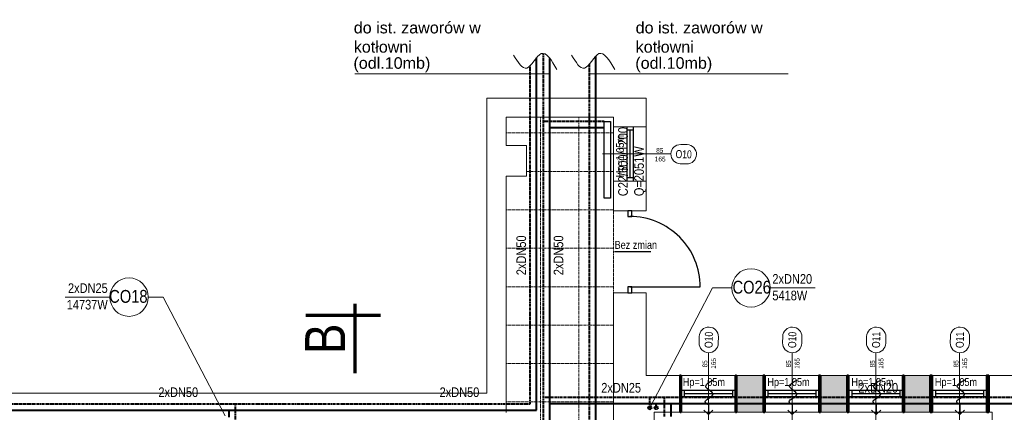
# Model space of a CAD drawing. Header units: millimetres. Extents: x -523 to 1404227, y -783705 to 1038705.
# Tile 89 of 256: x 362693 to 378071, y 142691 to 148820. Entities that reach past the tile are written whole.
import ezdxf
from ezdxf.enums import TextEntityAlignment as Align

# ---------------------------------------------------------------- set-up
doc = ezdxf.new("R2010")
doc.units = ezdxf.units.MM
doc.linetypes.add('DASHED', pattern=[0.75, 0.5, -0.25])
doc.linetypes.add('DASHEDX2', pattern=[1.5, 1, -0.5])
for name, color, linetype, lineweight in [('BA_sym', 7, 'Continuous', 18), ('BA_txc', 1, 'Continuous', 18), ('BA_txs', 2, 'Continuous', 18), ('mm_CO_opisy', 5, 'Continuous', 9), ('mm_CO_rury', 84, 'Continuous', 40), ('mm_grzejniki', 30, 'Continuous', 30), ('mm_Wentylacja', 5, 'Continuous', 50), ('mm_woda_opisy', 7, 'Continuous', 13), ('PG_PRZERYWANE_ŚREDNIE', 1, 'DASHEDX2', 18), ('PG_WIDOKOWE_CIENKIE', 7, 'Continuous', 18), ('PG_ŚCIANY_DZIAŁOWE', 3, 'Continuous', 18)]:
    doc.layers.add(name, color=color, linetype=linetype, lineweight=lineweight)
doc.styles.add('BIKTS', font='bikromsw.shx', dxfattribs={"width": 0.85})
doc.styles.get("Standard").update_dxf_attribs({"font": 'arial.ttf'})

# ---------------------------------------------------------------- blocks, each defined once
blk = doc.blocks.new('A$C134dd6f3')
at = {"extrusion": (0, 0, -1)}
blk.add_line((55, 77.4), (55, 133.9), dxfattribs=at)
at = {"color": 0, "extrusion": (0, 0, -1)}
blk.add_line((0, 110), (0, 0), dxfattribs=at)
at = {"color": 0}
blk.add_arc((0, 110), 110, 270, 0, dxfattribs=at)
blk = doc.blocks.new('symdrz')
blk.add_lwpolyline([(-10, -30, -1), (-10, 30), (10, 30, -1), (10, -30)], format="xyb", close=True)
at = {"style": 'BIKTS', "width": 0.8}
blk.add_attdef('SZERDRZ', text='', height=25, dxfattribs=at).set_placement((77.1, 8.8), align=Align.CENTER)
blk.add_attdef('SYMDRZ', text='', height=25, dxfattribs=at).set_placement((0, 0), align=Align.MIDDLE)
blk.add_attdef('WYSDRZ', text='', height=25, dxfattribs=at).set_placement((77.1, -9.5), align=Align.TOP_CENTER)
blk = doc.blocks.new('podciecie')
at = {"layer": 'mm_Wentylacja', "color": 142, "lineweight": 30}
for p, q in [((23288, -37590.5), (23280.9, -37583.4)), ((23288, -37575.5), (23288, -37590.5)), ((23288, -37590.5), (23295.1, -37583.4))]:
    blk.add_line(p, q, dxfattribs=at)
blk.add_spline([(23288, -37575.5), (23283.2, -37570.7), (23295.2, -37558.8), (23284.2, -37547.8), (23295.8, -37536.2)], degree=3, dxfattribs=at)

msp = doc.modelspace()

# ---------------------------------------------------------------- hatches: boundary and pattern name
at = {"layer": 'PG_ŚCIANY_DZIAŁOWE'}
h = msp.add_hatch(color=252, dxfattribs=at)
h.dxf.hatch_style = 1
h.paths.add_polyline_path([(374308.69, 143267.39), (373888.69, 143267.39), (373888.69, 142694.84), (374308.69, 142694.84)])
h = msp.add_hatch(color=252, dxfattribs=at)
h.dxf.hatch_style = 1
h.paths.add_polyline_path([(375618.69, 143267.39), (375198.69, 143267.39), (375198.69, 142694.84), (375618.69, 142694.84)])
h = msp.add_hatch(color=252, dxfattribs=at)
h.dxf.hatch_style = 1
h.paths.add_polyline_path([(376913.69, 143267.39), (376508.69, 143267.39), (376508.69, 142694.84), (376913.69, 142694.84)])

# ---------------------------------------------------------------- linework, layer by layer
at = {"lineweight": 20}
for p, q in [((372478.69, 147597.39), (369988.69, 147597.39)), ((369988.69, 147597.39), (369988.69, 142987.39)), ((372478.69, 145837.39), (372478.69, 147597.39)), ((371968.69, 147297.39), (370288.69, 147297.39)), ((370288.69, 147297.39), (370288.69, 146857.39)), ((371968.69, 145837.39), (371968.69, 147297.39)), ((371968.69, 147149.89), (372478.69, 147149.89)), ((370288.69, 146857.39), (370608.69, 146857.39)), ((370608.69, 146857.39), (370608.69, 146377.39)), ((372863.92, 146724.89), (371795.77, 146724.89)), ((370608.69, 146377.39), (370288.69, 146377.39)), ((370288.69, 146377.39), (370288.69, 142687.39)), ((372478.69, 146299.89), (371968.69, 146299.89)), ((372478.69, 145837.39), (371968.69, 145837.39)), ((371968.69, 144557.39), (371968.69, 139224.84)), ((372478.69, 144557.39), (371968.69, 144557.39)), ((372478.69, 143267.39), (372478.69, 144557.39)), ((373450.85, 143621.34), (373450.85, 142553.19)), ((374755.85, 143621.34), (374755.85, 142553.19)), ((376065.85, 143621.34), (376065.85, 142553.19)), ((377373.35, 143621.34), (377373.35, 142553.19)), ((372478.69, 143267.39), (378653.69, 143267.39)), ((373008.69, 142694.84), (373008.69, 143267.39)), ((373888.69, 142694.84), (373888.69, 143267.39)), ((374308.69, 142694.84), (374308.69, 143267.39)), ((375198.69, 142694.84), (375198.69, 143267.39)), ((375618.69, 142694.84), (375618.69, 143267.39)), ((376508.69, 142694.84), (376508.69, 143267.39)), ((376913.69, 142694.84), (376913.69, 143267.39)), ((377828.69, 142694.84), (377828.69, 143267.39)), ((359083.69, 142987.39), (369988.69, 142987.39)), ((377883.69, 142694.84), (372603.69, 142694.84)), ((372603.69, 142554.84), (372603.69, 142694.84)), ((377883.69, 142299.84), (377883.69, 142694.84))]:
    msp.add_line(p, q, dxfattribs=at)
for p, q in [((372173.69, 147149.89), (372173.69, 146299.89)), ((372173.69, 147099.89), (372273.69, 147099.89)), ((372223.69, 147099.89), (372223.69, 146349.89)), ((372273.69, 147149.89), (372273.69, 146299.89)), ((372273.69, 146349.89), (372173.69, 146349.89)), ((372253.69, 145837.39), (372193.69, 145837.39)), ((372193.69, 145837.39), (372193.69, 145747.39)), ((372253.69, 145747.39), (372253.69, 145837.39)), ((372193.69, 145747.39), (372253.69, 145747.39)), ((372253.69, 144647.39), (372193.69, 144647.39)), ((372193.69, 144647.39), (372193.69, 144557.39)), ((372193.69, 144557.39), (372253.69, 144557.39)), ((372253.69, 144557.39), (372253.69, 144647.39)), ((373873.69, 143031.12), (373023.69, 143031.12)), ((373023.69, 143031.12), (373023.69, 142931.12)), ((373073.69, 143031.12), (373073.69, 142931.12)), ((373823.69, 143031.12), (373823.69, 142931.12)), ((373873.69, 143031.12), (373873.69, 142931.12)), ((375178.69, 143031.12), (374328.69, 143031.12)), ((374328.69, 143031.12), (374328.69, 142931.12)), ((374378.69, 143031.12), (374378.69, 142931.12)), ((375128.69, 143031.12), (375128.69, 142931.12)), ((375178.69, 143031.12), (375178.69, 142931.12)), ((376488.69, 143031.12), (375638.69, 143031.12)), ((375638.69, 143031.12), (375638.69, 142931.12)), ((375688.69, 143031.12), (375688.69, 142931.12)), ((376438.69, 143031.12), (376438.69, 142931.12)), ((376488.69, 143031.12), (376488.69, 142931.12)), ((377796.19, 143031.12), (376946.19, 143031.12)), ((376946.19, 143031.12), (376946.19, 142931.12)), ((376996.19, 143031.12), (376996.19, 142931.12)), ((377746.19, 143031.12), (377746.19, 142931.12)), ((377796.19, 143031.12), (377796.19, 142931.12)), ((373873.69, 142931.12), (373023.69, 142931.12)), ((373823.69, 142981.12), (373073.69, 142981.12)), ((375178.69, 142931.12), (374328.69, 142931.12)), ((375128.69, 142981.12), (374378.69, 142981.12)), ((376488.69, 142931.12), (375638.69, 142931.12)), ((376438.69, 142981.12), (375688.69, 142981.12)), ((377796.19, 142931.12), (376946.19, 142931.12)), ((377746.19, 142981.12), (376996.19, 142981.12))]:
    msp.add_line(p, q)
at = {"layer": 'mm_CO_opisy'}
for p, q in [((373513.87, 144632.95), (372534.89, 142761.75)), ((373816.15, 144632.95), (373513.87, 144632.95)), ((374416.15, 144632.95), (375116.15, 144632.95)), ((364101.11, 144489.34), (363401.11, 144489.34)), ((364701.11, 144489.34), (364932.74, 144489.34)), ((364932.74, 144489.34), (365902.02, 142636.67))]:
    msp.add_line(p, q, dxfattribs=at)
for centre in [(374116.15, 144632.95), (364401.11, 144489.34)]:
    msp.add_circle(centre, 300, dxfattribs=at)
at = {"layer": 'mm_CO_rury', "linetype": 'DASHED', "ltscale": 30}
for p, q in [((370873.35, 125491.16), (370873.35, 148294.57)), ((370665.67, 142822.76), (370665.67, 148100.52)), ((371821.39, 147232.28), (370873.35, 147232.28)), ((378293.69, 142922.76), (370873.35, 142922.76)), ((372534.89, 142761.75), (372534.89, 142922.76)), ((372765.88, 142625.02), (372765.88, 142922.76)), ((354145.79, 142822.76), (370665.67, 142822.76)), ((366063.61, 142514.52), (366063.61, 142822.76))]:
    msp.add_line(p, q, dxfattribs=at)
at = {"layer": 'mm_CO_rury', "color": 215}
msp.add_line((371690.34, 126032.37), (371690.34, 148251.3), dxfattribs=at)
at = {"layer": 'mm_CO_rury'}
for p, q in [((370765.67, 142722.76), (370765.67, 148226.18)), ((370973.35, 125591.16), (370973.35, 148217.25)), ((371821.39, 147132.28), (370973.35, 147132.28)), ((354245.79, 142722.76), (370765.67, 142722.76)), ((365963.61, 142614.52), (365963.61, 142722.76)), ((378193.69, 142822.76), (370973.35, 142822.76)), ((372634.89, 142761.75), (372634.89, 142822.76)), ((372865.88, 142625.02), (372865.88, 142822.76))]:
    msp.add_line(p, q, dxfattribs=at)
at = {"layer": 'mm_CO_rury', "color": 215, "linetype": 'DASHED', "ltscale": 30}
msp.add_line((371590.34, 125932.37), (371590.34, 148124.72), dxfattribs=at)
at = {"layer": 'mm_CO_rury', "linetype": 'DASHED', "ltscale": 30}
for centre in [(372534.89, 142761.75), (372534.89, 142761.75), (372634.89, 142761.75), (372634.89, 142761.75)]:
    msp.add_circle(centre, 25, dxfattribs=at)
at = {"layer": 'mm_grzejniki', "lineweight": 30}
msp.add_lwpolyline([(371921.39, 147232.28), (371921.39, 146032.28), (371821.39, 146032.28), (371821.39, 147232.28)], close=True, dxfattribs=at)
at = {"layer": 'mm_woda_opisy'}
for p, q in [((367926.7, 147975.34), (370973.35, 147975.34)), ((371590.34, 147975.34), (374694.36, 147975.34))]:
    msp.add_line(p, q, dxfattribs=at)
for points in [[(370407.93, 148268.3), (370611.95, 148064.28), (370838.1, 148290.44), (371084.21, 148044.33)], [(371310.89, 148268.3), (371514.91, 148064.28), (371741.06, 148290.44), (371987.18, 148044.33)]]:
    msp.add_spline(points, degree=3, dxfattribs=at)
at = {"layer": 'PG_PRZERYWANE_ŚREDNIE', "color": 251, "lineweight": 15, "ltscale": 15}
for p, q in [((370828.69, 147297.39), (370828.69, 120997.39)), ((371428.69, 147297.39), (371428.69, 120997.39)), ((370288.69, 147052.39), (371968.69, 147052.39)), ((370608.69, 146452.39), (371968.69, 146452.39)), ((370288.69, 145852.39), (371968.69, 145852.39)), ((371968.69, 145837.39), (371968.69, 144557.39)), ((370288.69, 145252.39), (371968.69, 145252.39)), ((370288.69, 144652.39), (371968.69, 144652.39)), ((370288.69, 144052.39), (371968.69, 144052.39)), ((370288.69, 143452.39), (371968.69, 143452.39)), ((370288.69, 142852.39), (371968.69, 142852.39))]:
    msp.add_line(p, q, dxfattribs=at)
at = {"layer": 'PG_WIDOKOWE_CIENKIE', "color": 18, "lineweight": 70}
for p, q in [((367926.05, 144382.23), (367926.05, 143302.23)), ((367161.05, 144207.23), (368326.05, 144207.23))]:
    msp.add_line(p, q, dxfattribs=at)
at = {"layer": 'PG_WIDOKOWE_CIENKIE', "color": 18, "lineweight": 50}
for points in [[(373023.69, 143267.39), (373008.69, 143267.39), (373008.69, 142694.84), (373023.69, 142694.84)], [(373888.69, 143267.39), (373873.69, 143267.39), (373873.69, 142694.84), (373888.69, 142694.84)], [(374328.69, 143267.39), (374308.69, 143267.39), (374308.69, 142694.84), (374328.69, 142694.84)], [(375198.69, 143267.39), (375178.69, 143267.39), (375178.69, 142694.84), (375198.69, 142694.84)], [(375638.69, 143267.39), (375618.69, 143267.39), (375618.69, 142694.84), (375638.69, 142694.84)], [(376508.69, 143267.39), (376488.69, 143267.39), (376488.69, 142694.84), (376508.69, 142694.84)], [(376946.19, 143267.39), (376913.69, 143267.39), (376913.69, 142694.84), (376946.19, 142694.84)], [(377828.69, 143267.39), (377796.19, 143267.39), (377796.19, 142694.84), (377828.69, 142694.84)]]:
    msp.add_lwpolyline(points, close=True, dxfattribs=at)

# ---------------------------------------------------------------- block references
at = {"lineweight": 20, "xscale": 10, "yscale": 10, "zscale": 10, "rotation": 89.99999999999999}
msp.add_blockref('A$C134dd6f3', (373323.69, 144647.39), dxfattribs=at)
at = {"layer": 'BA_sym', "color": 18}
ref = msp.add_blockref('symdrz', (373063.87, 146720.69), dxfattribs=dict(at, xscale=5.000000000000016, yscale=5.000000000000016, zscale=5.000000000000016, rotation=178.7952046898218))
ref.add_attrib('Symdrz', 'O10', dxfattribs={"height": 125, "rotation": 358.795205, "style": 'BIKTS', "width": 0.8}).set_placement((373063.87, 146720.69), align=Align.MIDDLE_CENTER)
ref.add_attrib('Szerdrz', '165', dxfattribs={"layer": 'BA_txc', "height": 75, "rotation": 358.795205, "style": 'BIKTS', "width": 0.8}).set_placement((372696.93, 146645.23), align=Align.MIDDLE_CENTER)
ref.add_attrib('Wysdrz', '85', dxfattribs={"layer": 'BA_txc', "height": 75, "rotation": 358.795205, "style": 'BIKTS', "width": 0.8}).set_placement((372690.34, 146780.08), align=Align.MIDDLE_CENTER)
ref = msp.add_blockref('symdrz', (373455.05, 143821.3), dxfattribs=dict(at, xscale=5.000000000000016, yscale=5.000000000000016, zscale=5.000000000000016, rotation=268.7952046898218))
ref.add_attrib('Symdrz', 'O10', dxfattribs={"height": 125, "rotation": 88.795205, "style": 'BIKTS', "width": 0.8}).set_placement((373455.05, 143821.3), align=Align.MIDDLE_CENTER)
ref.add_attrib('Szerdrz', '165', dxfattribs={"layer": 'BA_txc', "height": 75, "rotation": 88.795205, "style": 'BIKTS', "width": 0.8}).set_placement((373530.51, 143454.35), align=Align.MIDDLE_CENTER)
ref.add_attrib('Wysdrz', '85', dxfattribs={"layer": 'BA_txc', "height": 75, "rotation": 88.795205, "style": 'BIKTS', "width": 0.8}).set_placement((373395.66, 143447.76), align=Align.MIDDLE_CENTER)
ref = msp.add_blockref('symdrz', (374760.05, 143821.3), dxfattribs=dict(at, xscale=5.000000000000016, yscale=5.000000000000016, zscale=5.000000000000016, rotation=268.7952046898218))
ref.add_attrib('Symdrz', 'O10', dxfattribs={"height": 125, "rotation": 88.795205, "style": 'BIKTS', "width": 0.8}).set_placement((374760.05, 143821.3), align=Align.MIDDLE_CENTER)
ref.add_attrib('Szerdrz', '165', dxfattribs={"layer": 'BA_txc', "height": 75, "rotation": 88.795205, "style": 'BIKTS', "width": 0.8}).set_placement((374835.51, 143454.35), align=Align.MIDDLE_CENTER)
ref.add_attrib('Wysdrz', '85', dxfattribs={"layer": 'BA_txc', "height": 75, "rotation": 88.795205, "style": 'BIKTS', "width": 0.8}).set_placement((374700.66, 143447.76), align=Align.MIDDLE_CENTER)
ref = msp.add_blockref('symdrz', (376070.05, 143821.3), dxfattribs=dict(at, xscale=5.000000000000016, yscale=5.000000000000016, zscale=5.000000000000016, rotation=268.7952046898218))
ref.add_attrib('Symdrz', 'O11', dxfattribs={"height": 125, "rotation": 88.795205, "style": 'BIKTS', "width": 0.8}).set_placement((376070.05, 143821.3), align=Align.MIDDLE_CENTER)
ref.add_attrib('Szerdrz', '165', dxfattribs={"layer": 'BA_txc', "height": 75, "rotation": 88.795205, "style": 'BIKTS', "width": 0.8}).set_placement((376145.51, 143454.35), align=Align.MIDDLE_CENTER)
ref.add_attrib('Wysdrz', '85', dxfattribs={"layer": 'BA_txc', "height": 75, "rotation": 88.795205, "style": 'BIKTS', "width": 0.8}).set_placement((376010.66, 143447.76), align=Align.MIDDLE_CENTER)
ref = msp.add_blockref('symdrz', (377377.55, 143821.3), dxfattribs=dict(at, xscale=5.000000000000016, yscale=5.000000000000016, zscale=5.000000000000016, rotation=268.7952046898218))
ref.add_attrib('Symdrz', 'O11', dxfattribs={"height": 125, "rotation": 88.795205, "style": 'BIKTS', "width": 0.8}).set_placement((377377.55, 143821.3), align=Align.MIDDLE_CENTER)
ref.add_attrib('Szerdrz', '165', dxfattribs={"layer": 'BA_txc', "height": 75, "rotation": 88.795205, "style": 'BIKTS', "width": 0.8}).set_placement((377453.01, 143454.35), align=Align.MIDDLE_CENTER)
ref.add_attrib('Wysdrz', '85', dxfattribs={"layer": 'BA_txc', "height": 75, "rotation": 88.795205, "style": 'BIKTS', "width": 0.8}).set_placement((377318.16, 143447.76), align=Align.MIDDLE_CENTER)
at = {"layer": 'mm_Wentylacja', "color": 2, "lineweight": 30, "xscale": 10, "yscale": 10, "zscale": 10}
for p in [(140569.78, 518560.44), (141878.97, 518560.44), (143189.46, 518560.44), (144497.12, 518560.44)]:
    msp.add_blockref('podciecie', p, dxfattribs=at)

# ---------------------------------------------------------------- texts
at = {"layer": 'BA_txs', "color": 18, "style": 'BIKTS', "width": 0.85}
for s, height, p in [('Hp=1.05m', 125, (372132.34, 146360.36)), ('B', 625, (367776.05, 143602.23))]:
    msp.add_text(s, height=height, rotation=90, dxfattribs=at).set_placement(p)
for s, p in [('Bez zmian', (371984.74, 145242.53)), ('Hp=1.05m', (373049.62, 143101.46)), ('Hp=1.05m', (374370.87, 143101.46)), ('Hp=1.05m', (375682.63, 143101.46)), ('Hp=1.05m', (376986.93, 143101.46))]:
    msp.add_text(s, height=125, dxfattribs=at).set_placement(p)
at = {"layer": 'mm_CO_opisy', "char_height": 150, "attachment_point": 1, "rotation": 90}
for s, width, gutter_width, heights, insert in [('{\\fArial Narrow|b0|i0|c238|p34;C22/600/1200\\PQ=2051W}', 1362.1826, 0, [731.29], (372041.14, 146065.63)), ('{\\fArial Narrow|b0|i0|c238|p34;2xDN50}', 396.329, 10, [210.66], (370451.63, 144831.48)), ('{\\fArial Narrow|b0|i0|c238|p34;2xDN50}', 396.329, 10, [210.66], (371032.89, 144831.48))]:
    msp.add_mtext_dynamic_manual_height_columns(s, width=width, gutter_width=gutter_width, heights=heights, dxfattribs=dict(at, insert=insert))
at = {"layer": 'mm_CO_opisy'}
for s, width, heights, insert, char_height, attachment_point in [('{\\fArial Narrow|b0|i0|c238|p34;CO26}', 321.1213, [0], (373826.54, 144744.68), 200, 1), ('{\\fArial Narrow|b0|i0|c238|p34;2xDN20}', 396.329, [210.66], (374449.02, 144848.63), 150, 1), ('{\\fArial Narrow|b0|i0|c238|p34;2xDN25}', 396.329, [210.66], (364068.24, 144705.01), 150, 3), ('{\\fArial Narrow|b0|i0|c238|p34;CO18}', 321.1213, [0], (364690.13, 144601.06), 200, 3), ('{\\fArial Narrow|b0|i0|c238|p34;5418W}', 396.329, [210.66], (374449.02, 144589.83), 150, 1), ('{\\fArial Narrow|b0|i0|c238|p34;14737W}', 396.329, [210.66], (364068.24, 144446.21), 150, 3), ('{\\fArial Narrow|b0|i0|c238|p34;2xDN50}', 396.329, [210.66], (364859.6, 143079.68), 150, 1), ('{\\fArial Narrow|b0|i0|c238|p34;2xDN50}', 396.329, [210.66], (369251.16, 143079.68), 150, 1), ('{\\fArial Narrow|b0|i0|c238|p34;2xDN25}', 396.329, [210.66], (371776.33, 143149.26), 150, 1), ('{\\fArial Narrow|b0|i0|c238|p34;2xDN20}', 396.329, [210.66], (375792.44, 143149.26), 150, 1)]:
    msp.add_mtext_dynamic_manual_height_columns(s, width=width, gutter_width=10, heights=heights, dxfattribs=dict(at, insert=insert, char_height=char_height, attachment_point=attachment_point))
at = {"layer": 'mm_woda_opisy', "char_height": 180, "width": 2635.2843, "attachment_point": 1}
for s, insert in [('do ist. zaworów w kotłowni', (367910.72, 148786.35)), ('do ist. zaworów w kotłowni', (372313.37, 148786.35)), ('(odl.10mb)', (367905.54, 148234.34)), ('(odl.10mb)', (372308.18, 148234.34))]:
    msp.add_mtext(s, dxfattribs=dict(at, insert=insert))

doc.saveas('drawing.dxf')
